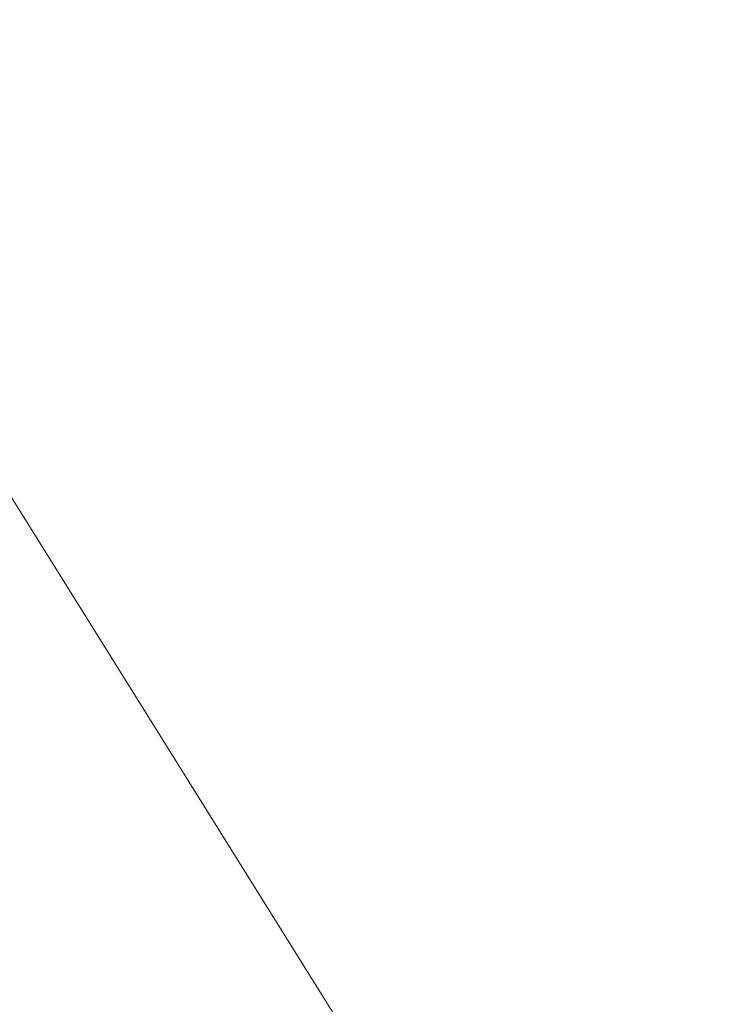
# Model space of a CAD drawing. Header units: metres. Extents: x 0 to 8443948, y 0 to 5887002.
# Tile 243 of 256: x 8443895 to 8443948, y 5886688 to 5886763. Entities that reach past the tile are written whole.
import ezdxf
from ezdxf.enums import TextEntityAlignment as Align

# ---------------------------------------------------------------- set-up
doc = ezdxf.new("R2010")
doc.units = ezdxf.units.M
doc.header["$MEASUREMENT"] = 0
doc.linetypes.add('DASHED', pattern=[19.05, 12.7, -6.35])
doc.layers.get('0').update_dxf_attribs({"color": 250, "linetype": 'CONTINUOUS', "lineweight": 5})
doc.layers.add('światłowód', color=7, linetype='DASHED', lineweight=30)
doc.styles.add('romans', font='romans.shx')

# ---------------------------------------------------------------- blocks, each defined once
blk = doc.blocks.new('VBBBDFG')
blk.add_lwpolyline([(-4905.5, -634.6), (-4905.5, 1591.7), (850.9, 1591.7), (850.9, -634.6), (-4905.5, -634.6)])
at = {"layer": 'światłowód', "linetype": 'Continuous', "lineweight": 30, "ltscale": 2, "style": 'romans'}
for tag, height, p in [('10', 13.4, (-4191.3, 965.3)), ('Z', 13.4, (-3196.3, 943.8)), ('S20', 13.4, (-4160.8, 916.8)), ('Z', 13.4, (-3196.3, 889.8)), ('10', 13.4, (-3575.6, 875.1)), ('S21', 13.4, (-3575.6, 837.2)), ('SŁUP19', 13.4, (-3342.8, 837.2)), ('10', 13.4, (-4427.4, 702.7)), ('S17', 13.4, (-4440.4, 655.6)), ('10', 13.4, (-4427.4, 548.4)), ('S17', 13.4, (-4440.4, 455.2)), ('10', 13.4, (-3954.1, 319.2)), ('10', 13.4, (-3888.3, 319.2)), ('10', 13.4, (-3822.5, 319.2)), ('S1', 13.4, (-3988, 270.7)), ('10', 12, (-4164.9, -218.2)), ('Z', 12, (-4164.9, -265.3)), ('10', 13.4, (-3193.6, -277.9)), ('S13', 13.4, (-3163.1, -326.4))]:
    blk.add_attdef(tag, text='', height=height, dxfattribs=at).set_placement(p, align=Align.CENTER)
for p in [(-4395.9, 757.1), (-4395.9, 472.1)]:
    blk.add_attdef('10', text='', height=13.4, rotation=90, dxfattribs=at).set_placement(p, align=Align.CENTER)
blk = doc.blocks.new('122233221')
blk.add_blockref('VBBBDFG', (0, 0))

msp = doc.modelspace()

# ---------------------------------------------------------------- block references
at = {"xscale": 0.06288304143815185, "yscale": 0.06288304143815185, "zscale": 0.06288304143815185, "rotation": 301.977755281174}
msp.add_blockref('122233221', (8443834.8, 5886632.117), dxfattribs=at)

doc.saveas('drawing.dxf')
